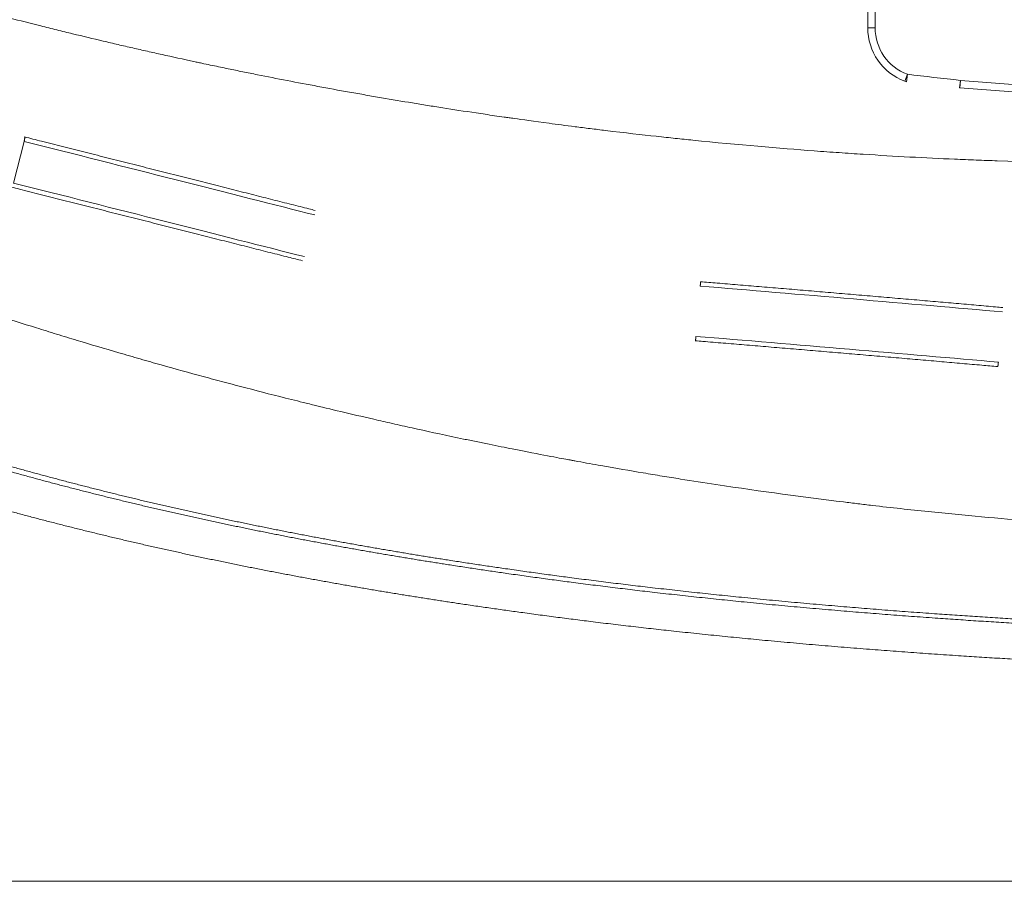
# Model space of a CAD drawing. Header units: millimetres. Extents: x -10 to 594, y 0 to 420.
# Tile 224 of 244: x 155 to 188, y 221 to 250. Entities that reach past the tile are written whole.
import ezdxf

# ---------------------------------------------------------------- set-up
doc = ezdxf.new("R2010")
doc.units = ezdxf.units.MM
doc.layers.add('1', color=7, linetype='Continuous', true_color=0xffffff)

msp = doc.modelspace()

# ---------------------------------------------------------------- linework, layer by layer
at = {"layer": '1', "color": 155, "linetype": 'Continuous', "lineweight": 18}
for p, q in [((183.556, 249.997), (183.556, 270.087)), ((183.556, 249.997), (183.556, 270.087)), ((197.562, 247.138), (186.662, 247.974)), ((197.562, 247.138), (186.662, 247.974)), ((155.106, 246.165), (154.75, 244.76)), ((155.106, 246.165), (154.75, 244.76))]:
    msp.add_line(p, q, dxfattribs=at)
at = {"layer": '1', "color": 155, "linetype": 'Continuous', "lineweight": 13}
for p, q in [((183.806, 270.087), (183.806, 249.997)), ((183.806, 270.087), (183.806, 249.997)), ((183.806, 249.997), (183.556, 249.997)), ((183.806, 249.997), (183.556, 249.997)), ((184.806, 248.193), (184.894, 248.427)), ((184.806, 248.193), (184.894, 248.427)), ((184.864, 248.179), (184.894, 248.427)), ((184.864, 248.179), (184.894, 248.427)), ((186.654, 247.975), (186.681, 248.224)), ((186.654, 247.975), (186.681, 248.224)), ((186.662, 247.974), (186.681, 248.224)), ((186.662, 247.974), (186.681, 248.224)), ((186.681, 248.224), (197.581, 247.388)), ((186.681, 248.224), (197.581, 247.388))]:
    msp.add_line(p, q, dxfattribs=at)
at = {"layer": '1', "color": 8, "linetype": 'Continuous', "lineweight": 18}
msp.add_line((112.648, 221.21), (297.895, 221.21), dxfattribs=at)
at = {"layer": '1', "color": 155, "linetype": 'Continuous', "lineweight": 18}
for centre, radius, start, end in [((185.482, 249.997), 1.926, 180, 249.4475), ((185.482, 249.997), 1.926, 180, 249.4475), ((184.894, 248.427), 0.25, 249.4475, 263.1538), ((184.894, 248.427), 0.25, 249.4475, 263.1538), ((186.681, 248.224), 0.25, 263.8447, 265.6143), ((186.681, 248.224), 0.25, 263.8447, 265.6143)]:
    msp.add_arc(centre, radius, start, end, dxfattribs=at)
at = {"layer": '1', "color": 155, "linetype": 'Continuous', "lineweight": 13}
msp.add_arc((185.482, 249.997), 1.676, 180, 249.4475, dxfattribs=at)
msp.add_arc((185.482, 249.997), 1.676, 180, 249.4475, dxfattribs=at)
for centre, major_axis, ratio, start_param, end_param in [((158.672, 245.262), (9.694, -2.453), 0.000046, 0.871338, 1.947525), ((158.672, 245.262), (9.694, -2.453), 0.000046, 0.871338, 1.947525), ((158.316, 243.857), (-9.694, 2.453), 0.000046, 4.012931, 5.089118), ((158.316, 243.857), (-9.694, 2.453), 0.000046, 4.012931, 5.089118), ((182.566, 240.838), (9.964, -0.848), 0.005518, 0.981477, 2.057665), ((182.422, 239.144), (-9.964, 0.848), 0.005518, 4.12307, 5.199257)]:
    msp.add_ellipse(centre, major_axis=major_axis, ratio=ratio, start_param=start_param, end_param=end_param, dxfattribs=at)
at = {"layer": '1', "color": 155, "linetype": 'Continuous', "lineweight": 18}
for points, degree, knots in [([(150.633, 251.412), (151.301, 251.221), (151.973, 251.033), (152.819, 250.802), (152.988, 250.757), (153.327, 250.665), (153.495, 250.621), (153.827, 250.533), (153.99, 250.49), (154.233, 250.426), (154.313, 250.405), (154.473, 250.364), (154.553, 250.343), (154.96, 250.238), (155.304, 250.15), (155.757, 250.037), (155.848, 250.014), (156.029, 249.969), (156.119, 249.947), (156.387, 249.88), (156.564, 249.837), (157.091, 249.709), (157.434, 249.627), (157.94, 249.507), (158.107, 249.468), (158.437, 249.391), (158.602, 249.353), (158.932, 249.278), (159.097, 249.24), (159.345, 249.184), (159.427, 249.166), (159.592, 249.129), (159.674, 249.111), (160.099, 249.016), (160.469, 248.935), (160.92, 248.839), (160.971, 248.828), (161.07, 248.807), (161.119, 248.796), (161.264, 248.765), (161.359, 248.745), (161.638, 248.687), (161.815, 248.65), (162.07, 248.597), (162.152, 248.58), (162.314, 248.547), (162.396, 248.53), (162.641, 248.481), (162.805, 248.447), (163.301, 248.348), (163.636, 248.282), (164.317, 248.151), (164.662, 248.085), (165.365, 247.955), (165.721, 247.89), (166.174, 247.809), (166.265, 247.793), (166.445, 247.761), (166.535, 247.745), (166.804, 247.698), (166.982, 247.667), (167.511, 247.576), (167.859, 247.518), (168.371, 247.434), (168.541, 247.406), (168.793, 247.365), (168.877, 247.352), (169.047, 247.325), (169.134, 247.311), (169.575, 247.242), (169.952, 247.183), (170.554, 247.093), (170.76, 247.063), (171.079, 247.016), (171.187, 247.001), (171.351, 246.977), (171.406, 246.969), (171.489, 246.957), (171.517, 246.953), (171.575, 246.945), (171.606, 246.941), (171.904, 246.899), (172.295, 246.844), (173.073, 246.74), (173.364, 246.702), (173.849, 246.64), (174.018, 246.619), (174.285, 246.585), (174.373, 246.575), (174.545, 246.553), (174.63, 246.543), (175.379, 246.453), (175.949, 246.388), (176.542, 246.323), (176.655, 246.311), (176.868, 246.288), (176.967, 246.277), (177.268, 246.246), (177.465, 246.225), (179.214, 246.048), (180.579, 245.933), (181.895, 245.835), (182.038, 245.824), (182.318, 245.804), (182.455, 245.795), (182.866, 245.766), (183.137, 245.748), (183.942, 245.697), (184.467, 245.666), (185.495, 245.611), (185.998, 245.587), (186.734, 245.555), (186.977, 245.545), (187.457, 245.526), (187.693, 245.517), (189.804, 245.445), (191.575, 245.419), (193.237, 245.419)], 3, [0, 0, 0, 0, 0.0625, 0.0625, 0.078125, 0.078125, 0.09375, 0.09375, 0.109375, 0.109375, 0.117188, 0.117188, 0.125, 0.125, 0.15625, 0.15625, 0.164062, 0.164062, 0.171875, 0.171875, 0.1875, 0.1875, 0.21875, 0.21875, 0.234375, 0.234375, 0.25, 0.25, 0.265625, 0.265625, 0.273438, 0.273438, 0.28125, 0.28125, 0.3125, 0.3125, 0.316406, 0.316406, 0.320312, 0.320312, 0.328125, 0.328125, 0.34375, 0.34375, 0.351562, 0.351562, 0.359375, 0.359375, 0.375, 0.375, 0.40625, 0.40625, 0.4375, 0.4375, 0.46875, 0.46875, 0.476562, 0.476562, 0.484375, 0.484375, 0.5, 0.5, 0.53125, 0.53125, 0.546875, 0.546875, 0.554688, 0.554688, 0.5625, 0.5625, 0.59375, 0.59375, 0.609375, 0.609375, 0.617188, 0.617188, 0.621094, 0.621094, 0.623047, 0.623047, 0.625, 0.625, 0.640625, 0.640625, 0.648438, 0.648438, 0.652344, 0.652344, 0.654297, 0.654297, 0.65625, 0.65625, 0.671875, 0.671875, 0.675781, 0.675781, 0.679688, 0.679688, 0.6875, 0.6875, 0.75, 0.75, 0.757812, 0.757812, 0.765625, 0.765625, 0.78125, 0.78125, 0.8125, 0.8125, 0.84375, 0.84375, 0.859375, 0.859375, 0.875, 0.875, 1, 1, 1, 1]), ([(284.892, 228.833), (284.314, 228.835), (280.738, 228.844), (275.686, 228.846), (269.154, 228.858), (261.364, 228.867), (253.092, 228.891), (246.141, 228.921), (237.93, 228.953), (229.72, 229.014), (221.408, 229.083), (213.474, 229.134), (206.536, 229.243), (201.651, 229.355), (197.991, 229.469), (195.262, 229.571), (192.536, 229.691), (189.813, 229.83), (187.095, 229.993), (183.955, 230.216), (180.61, 230.501), (177.61, 230.804), (174.954, 231.112), (172.641, 231.413), (170.667, 231.694), (168.992, 231.95), (167.322, 232.223), (165.66, 232.514), (164.006, 232.825), (162.361, 233.154), (160.727, 233.504), (159.102, 233.875), (157.488, 234.268), (155.884, 234.683), (154.291, 235.121), (152.872, 235.534), (151.614, 235.92), (150.362, 236.32), (149.117, 236.738), (148.088, 237.096), (147.006, 237.485), (145.779, 237.94), (144.658, 238.37), (143.747, 238.732), (142.636, 239.187), (141.43, 239.695), (140.229, 240.215), (138.937, 240.793), (137.454, 241.48), (135.982, 242.185), (134.39, 242.973), (132.522, 243.929), (130.802, 244.845), (129.062, 245.802), (127.473, 246.705), (126.148, 247.478), (124.946, 248.189), (123.909, 248.828), (123.182, 249.276), (122.6, 249.637), (122.165, 249.905)], 5, [0, 0, 0, 0, 0, 0, 0.017123, 0.106016, 0.1498, 0.19366, 0.230941, 0.262374, 0.312083, 0.393224, 0.437084, 0.477381, 0.497668, 0.517949, 0.53822, 0.545796, 0.558481, 0.578734, 0.598982, 0.619229, 0.639484, 0.658521, 0.668666, 0.67882, 0.688984, 0.699148, 0.70929, 0.719412, 0.729515, 0.739601, 0.749672, 0.759731, 0.769781, 0.779824, 0.789864, 0.799904, 0.80479, 0.809948, 0.820001, 0.830063, 0.833388, 0.840139, 0.850232, 0.857006, 0.860343, 0.870475, 0.880628, 0.8908, 0.900968, 0.911128, 0.921284, 0.935963, 0.956263, 0.961862, 0.973229, 0.97849, 0.983981, 1, 1, 1, 1, 1, 1]), ([(122.165, 249.905), (122.6, 249.637), (123.182, 249.276), (123.909, 248.828), (124.946, 248.189), (126.148, 247.478), (127.473, 246.705), (129.062, 245.802), (130.802, 244.845), (132.522, 243.929), (134.39, 242.973), (135.982, 242.185), (137.454, 241.48), (138.937, 240.793), (140.229, 240.215), (141.43, 239.695), (142.636, 239.187), (143.747, 238.732), (144.658, 238.37), (145.779, 237.94), (147.006, 237.485), (148.088, 237.096), (149.117, 236.738), (150.362, 236.32), (151.614, 235.92), (152.872, 235.534), (154.291, 235.121), (155.884, 234.683), (157.488, 234.268), (159.102, 233.875), (160.727, 233.504), (162.361, 233.154), (164.006, 232.825), (165.66, 232.514), (167.322, 232.223), (168.992, 231.95), (170.667, 231.694), (172.641, 231.413), (174.954, 231.112), (177.61, 230.804), (180.61, 230.501), (183.955, 230.216), (187.095, 229.993), (189.813, 229.83), (192.536, 229.691), (195.262, 229.571), (197.991, 229.469), (201.651, 229.355), (206.536, 229.243), (213.474, 229.134), (221.408, 229.083), (229.72, 229.014), (237.93, 228.953), (246.141, 228.921), (253.092, 228.891), (261.364, 228.867), (269.154, 228.858), (275.686, 228.846), (280.738, 228.844), (284.314, 228.835), (284.892, 228.833)], 5, [0, 0, 0, 0, 0, 0, 0.016019, 0.02151, 0.026771, 0.038138, 0.043737, 0.064037, 0.078716, 0.088872, 0.099032, 0.1092, 0.119372, 0.129525, 0.139657, 0.142994, 0.149768, 0.159861, 0.166612, 0.169937, 0.179999, 0.190052, 0.19521, 0.200096, 0.210136, 0.220176, 0.230219, 0.240269, 0.250328, 0.260399, 0.270485, 0.280588, 0.29071, 0.300852, 0.311016, 0.32118, 0.331334, 0.341479, 0.360516, 0.380771, 0.401018, 0.421266, 0.441519, 0.454204, 0.46178, 0.482051, 0.502332, 0.522619, 0.562916, 0.606776, 0.687917, 0.737626, 0.769059, 0.80634, 0.8502, 0.893984, 0.982877, 1, 1, 1, 1, 1, 1]), ([(284.577, 228.952), (284.063, 228.954), (280.55, 228.963), (275.56, 228.967), (269.091, 228.98), (261.365, 228.991), (253.093, 229.017), (246.143, 229.049), (237.932, 229.083), (229.722, 229.147), (221.41, 229.218), (213.48, 229.27), (206.546, 229.382), (201.665, 229.495), (198.009, 229.61), (195.284, 229.712), (192.562, 229.832), (189.844, 229.972), (187.132, 230.135), (184.001, 230.358), (180.666, 230.644), (177.676, 230.946), (175.031, 231.254), (172.726, 231.554), (170.76, 231.834), (169.093, 232.089), (167.431, 232.362), (165.777, 232.652), (164.132, 232.961), (162.496, 233.29), (160.87, 233.638), (159.255, 234.008), (157.65, 234.399), (156.056, 234.812), (154.473, 235.247), (153.063, 235.658), (151.814, 236.042), (150.569, 236.439), (149.332, 236.855), (148.309, 237.211), (147.234, 237.598), (146.014, 238.051), (144.899, 238.48), (143.994, 238.84), (142.889, 239.292), (141.689, 239.798), (140.493, 240.317), (139.207, 240.892), (137.73, 241.576), (136.264, 242.279), (134.678, 243.065), (132.816, 244.019), (131.102, 244.932), (129.367, 245.887), (127.782, 246.788), (126.46, 247.559), (125.26, 248.269), (124.226, 248.908), (123.5, 249.355), (122.918, 249.716), (122.484, 249.983)], 5, [0, 0, 0, 0, 0, 0, 0.015283, 0.104343, 0.148209, 0.192151, 0.229502, 0.260994, 0.310796, 0.392089, 0.436031, 0.476403, 0.496728, 0.517047, 0.537355, 0.544946, 0.557655, 0.577946, 0.598232, 0.618517, 0.638809, 0.657882, 0.668046, 0.678219, 0.688402, 0.698585, 0.708746, 0.718887, 0.729009, 0.739114, 0.749204, 0.759282, 0.76935, 0.779412, 0.78947, 0.799529, 0.804424, 0.809593, 0.819664, 0.829745, 0.833077, 0.83984, 0.849951, 0.856739, 0.860082, 0.870232, 0.880405, 0.890596, 0.900782, 0.910962, 0.921136, 0.935843, 0.956181, 0.961791, 0.973179, 0.97845, 0.983951, 1, 1, 1, 1, 1, 1]), ([(122.484, 249.983), (122.918, 249.716), (123.5, 249.355), (124.226, 248.908), (125.26, 248.269), (126.46, 247.559), (127.782, 246.788), (129.367, 245.887), (131.102, 244.932), (132.816, 244.019), (134.678, 243.065), (136.264, 242.279), (137.73, 241.576), (139.207, 240.892), (140.493, 240.317), (141.689, 239.798), (142.889, 239.292), (143.994, 238.84), (144.899, 238.48), (146.014, 238.051), (147.234, 237.598), (148.309, 237.211), (149.332, 236.855), (150.569, 236.439), (151.814, 236.042), (153.063, 235.658), (154.473, 235.247), (156.056, 234.812), (157.65, 234.399), (159.255, 234.008), (160.87, 233.638), (162.496, 233.29), (164.132, 232.961), (165.777, 232.652), (167.431, 232.362), (169.093, 232.089), (170.76, 231.834), (172.726, 231.554), (175.031, 231.254), (177.676, 230.946), (180.666, 230.644), (184.001, 230.358), (187.132, 230.135), (189.844, 229.972), (192.562, 229.832), (195.284, 229.712), (198.009, 229.61), (201.665, 229.495), (206.546, 229.382), (213.48, 229.27), (221.41, 229.218), (229.722, 229.147), (237.932, 229.083), (246.143, 229.049), (253.093, 229.017), (261.365, 228.991), (269.091, 228.98), (275.56, 228.967), (280.55, 228.963), (284.063, 228.954), (284.577, 228.952)], 5, [0, 0, 0, 0, 0, 0, 0.016049, 0.02155, 0.026821, 0.038209, 0.043819, 0.064157, 0.078864, 0.089038, 0.099218, 0.109404, 0.119595, 0.129768, 0.139918, 0.143261, 0.150049, 0.16016, 0.166923, 0.170255, 0.180336, 0.190407, 0.195576, 0.200471, 0.21053, 0.220588, 0.23065, 0.240718, 0.250796, 0.260886, 0.270991, 0.281113, 0.291254, 0.301415, 0.311598, 0.321781, 0.331954, 0.342118, 0.361191, 0.381483, 0.401768, 0.422054, 0.442345, 0.455054, 0.462645, 0.482953, 0.503272, 0.523597, 0.563969, 0.607911, 0.689204, 0.739006, 0.770498, 0.807849, 0.851791, 0.895657, 0.984717, 1, 1, 1, 1, 1, 1]), ([(155.106, 246.165), (155.107, 246.169), (155.108, 246.172), (155.109, 246.178), (155.109, 246.179), (155.11, 246.183), (155.11, 246.184), (155.112, 246.193), (155.114, 246.2), (155.116, 246.21), (155.117, 246.215), (155.117, 246.219), (155.118, 246.223), (155.118, 246.224), (155.12, 246.232), (155.12, 246.238), (155.122, 246.249), (155.123, 246.255), (155.123, 246.261), (155.123, 246.263), (155.124, 246.265), (155.124, 246.266), (155.124, 246.27), (155.124, 246.272), (155.124, 246.279), (155.124, 246.283), (155.124, 246.291), (155.124, 246.294), (155.124, 246.298), (155.124, 246.299), (155.124, 246.3), (155.123, 246.301), (155.123, 246.303), (155.123, 246.304), (155.122, 246.308), (155.122, 246.31), (155.12, 246.313), (155.119, 246.315), (155.118, 246.317), (155.117, 246.317), (155.115, 246.318), (155.115, 246.318), (155.115, 246.318)], 3, [0, 0, 0, 0, 0.041612, 0.041612, 0.062418, 0.062418, 0.083224, 0.083224, 0.166448, 0.166448, 0.20806, 0.228866, 0.228866, 0.249672, 0.249672, 0.332896, 0.332896, 0.416121, 0.416121, 0.436927, 0.436927, 0.457733, 0.457733, 0.499345, 0.499345, 0.582569, 0.582569, 0.665793, 0.665793, 0.686599, 0.686599, 0.707405, 0.707405, 0.749017, 0.749017, 0.832241, 0.832241, 0.915465, 0.915465, 0.998689, 0.998689, 1, 1, 1, 1]), ([(155.106, 246.165), (155.107, 246.169), (155.108, 246.172), (155.109, 246.178), (155.109, 246.179), (155.11, 246.183), (155.11, 246.184), (155.112, 246.193), (155.114, 246.2), (155.116, 246.21), (155.117, 246.215), (155.117, 246.219), (155.118, 246.223), (155.118, 246.224), (155.12, 246.232), (155.12, 246.238), (155.122, 246.249), (155.123, 246.255), (155.123, 246.261), (155.123, 246.263), (155.124, 246.265), (155.124, 246.266), (155.124, 246.27), (155.124, 246.272), (155.124, 246.279), (155.124, 246.283), (155.124, 246.291), (155.124, 246.294), (155.124, 246.298), (155.124, 246.299), (155.124, 246.3), (155.123, 246.301), (155.123, 246.303), (155.123, 246.304), (155.122, 246.308), (155.122, 246.31), (155.12, 246.313), (155.119, 246.315), (155.118, 246.317), (155.117, 246.317), (155.115, 246.318), (155.115, 246.318), (155.115, 246.318)], 3, [0, 0, 0, 0, 0.041612, 0.041612, 0.062418, 0.062418, 0.083224, 0.083224, 0.166448, 0.166448, 0.20806, 0.228866, 0.228866, 0.249672, 0.249672, 0.332896, 0.332896, 0.416121, 0.416121, 0.436927, 0.436927, 0.457733, 0.457733, 0.499345, 0.499345, 0.582569, 0.582569, 0.665793, 0.665793, 0.686599, 0.686599, 0.707405, 0.707405, 0.749017, 0.749017, 0.832241, 0.832241, 0.915465, 0.915465, 0.998689, 0.998689, 1, 1, 1, 1]), ([(164.923, 243.836), (164.852, 243.854), (164.593, 243.919), (164.123, 244.038), (163.502, 244.195), (162.852, 244.36), (162.178, 244.531), (161.483, 244.706), (160.772, 244.886), (160.048, 245.069), (159.317, 245.255), (158.582, 245.441), (157.848, 245.626), (157.118, 245.811), (156.399, 245.993), (155.729, 246.162), (155.306, 246.269), (155.115, 246.318)], 3, [0, 0, 0, 0, 0.026988, 0.097257, 0.167539, 0.23782, 0.308102, 0.378383, 0.448665, 0.518947, 0.589228, 0.65951, 0.729791, 0.800073, 0.870354, 0.940636, 1, 1, 1, 1]), ([(164.923, 243.836), (164.852, 243.854), (164.593, 243.919), (164.123, 244.038), (163.502, 244.195), (162.852, 244.36), (162.178, 244.531), (161.483, 244.706), (160.772, 244.886), (160.048, 245.069), (159.317, 245.255), (158.582, 245.441), (157.848, 245.626), (157.118, 245.811), (156.399, 245.993), (155.729, 246.162), (155.306, 246.269), (155.115, 246.318)], 3, [0, 0, 0, 0, 0.02699, 0.097259, 0.167541, 0.237822, 0.308103, 0.378385, 0.448666, 0.518948, 0.589229, 0.65951, 0.729792, 0.800073, 0.870355, 0.940636, 1, 1, 1, 1]), ([(154.686, 244.621), (154.773, 244.599), (155.088, 244.52), (155.643, 244.379), (156.357, 244.198), (157.082, 244.015), (157.815, 243.829), (158.55, 243.643), (159.284, 243.458), (160.011, 243.274), (160.729, 243.092), (161.432, 242.914), (162.116, 242.741), (162.777, 242.574), (163.412, 242.413), (163.986, 242.268), (164.337, 242.179), (164.493, 242.139)], 3, [0, 0, 0, 0, 0.026991, 0.097259, 0.16754, 0.237821, 0.308102, 0.378384, 0.448665, 0.518946, 0.589227, 0.659508, 0.729789, 0.80007, 0.870351, 0.940632, 1, 1, 1, 1]), ([(154.686, 244.621), (154.773, 244.599), (155.088, 244.52), (155.643, 244.379), (156.357, 244.198), (157.082, 244.015), (157.815, 243.829), (158.55, 243.643), (159.284, 243.458), (160.011, 243.274), (160.729, 243.092), (161.432, 242.914), (162.116, 242.741), (162.777, 242.574), (163.412, 242.413), (163.986, 242.268), (164.337, 242.179), (164.493, 242.139)], 3, [0, 0, 0, 0, 0.026991, 0.097259, 0.16754, 0.237821, 0.308102, 0.378384, 0.448665, 0.518946, 0.589227, 0.659508, 0.729789, 0.80007, 0.870351, 0.940632, 1, 1, 1, 1]), ([(130.629, 243.308), (130.864, 243.184), (131.391, 242.906), (132.213, 242.48), (133.334, 241.91), (134.762, 241.205), (136.26, 240.489), (137.771, 239.791), (139.091, 239.202), (140.317, 238.672), (141.547, 238.155), (142.682, 237.691), (143.618, 237.32), (144.766, 236.881), (146.021, 236.416), (147.131, 236.018), (148.19, 235.651), (149.467, 235.223), (150.752, 234.814), (152.045, 234.419), (153.504, 233.995), (155.139, 233.547), (156.784, 233.123), (158.439, 232.721), (160.104, 232.343), (161.778, 231.986), (163.459, 231.65), (165.15, 231.335), (166.847, 231.039), (168.55, 230.761), (170.256, 230.502), (172.264, 230.218), (174.617, 229.914), (177.315, 229.604), (180.36, 229.299), (183.749, 229.012), (186.925, 228.789), (189.672, 228.628), (192.417, 228.489), (195.162, 228.371), (197.908, 228.271), (201.586, 228.159), (206.49, 228.051), (213.448, 227.947), (221.393, 227.903), (229.705, 227.841), (237.919, 227.787), (246.132, 227.761), (253.084, 227.737), (261.359, 227.72), (269.357, 227.717), (276.097, 227.711), (281.356, 227.714), (285.136, 227.705), (285.92, 227.703)], 5, [0, 0, 0, 0, 0, 0, 0.00874, 0.019595, 0.030455, 0.041323, 0.052195, 0.063047, 0.073876, 0.077443, 0.084684, 0.095471, 0.102687, 0.106241, 0.116996, 0.12774, 0.133254, 0.138476, 0.149208, 0.159939, 0.170674, 0.181415, 0.192166, 0.202931, 0.213711, 0.22451, 0.235328, 0.246169, 0.257032, 0.267897, 0.278749, 0.289592, 0.309941, 0.331589, 0.353231, 0.374873, 0.39652, 0.410078, 0.418176, 0.439843, 0.461519, 0.483203, 0.526275, 0.573154, 0.659881, 0.713012, 0.746609, 0.786457, 0.833337, 0.880134, 0.975148, 1, 1, 1, 1, 1, 1]), ([(285.92, 227.703), (285.136, 227.705), (281.356, 227.714), (276.097, 227.711), (269.357, 227.717), (261.359, 227.72), (253.084, 227.737), (246.132, 227.761), (237.919, 227.787), (229.705, 227.841), (221.393, 227.903), (213.448, 227.947), (206.49, 228.051), (201.586, 228.159), (197.908, 228.271), (195.162, 228.371), (192.417, 228.489), (189.672, 228.628), (186.925, 228.789), (183.749, 229.012), (180.36, 229.299), (177.315, 229.604), (174.617, 229.914), (172.264, 230.218), (170.256, 230.502), (168.55, 230.761), (166.847, 231.039), (165.15, 231.335), (163.459, 231.65), (161.778, 231.986), (160.104, 232.343), (158.439, 232.721), (156.784, 233.123), (155.139, 233.547), (153.504, 233.995), (152.045, 234.419), (150.752, 234.814), (149.467, 235.223), (148.19, 235.651), (147.131, 236.018), (146.021, 236.416), (144.766, 236.881), (143.618, 237.32), (142.682, 237.691), (141.547, 238.155), (140.317, 238.672), (139.091, 239.202), (137.771, 239.791), (136.26, 240.489), (134.762, 241.205), (133.334, 241.91), (132.213, 242.48), (131.391, 242.906), (130.864, 243.184), (130.629, 243.308)], 5, [0, 0, 0, 0, 0, 0, 0.024852, 0.119866, 0.166663, 0.213543, 0.253391, 0.286988, 0.340119, 0.426846, 0.473725, 0.516797, 0.538481, 0.560157, 0.581824, 0.589922, 0.60348, 0.625127, 0.646769, 0.668411, 0.690059, 0.710408, 0.721251, 0.732103, 0.742968, 0.753831, 0.764672, 0.77549, 0.786289, 0.797069, 0.807834, 0.818585, 0.829326, 0.840061, 0.850792, 0.861524, 0.866746, 0.87226, 0.883004, 0.893759, 0.897313, 0.904529, 0.915316, 0.922557, 0.926124, 0.936953, 0.947805, 0.958677, 0.969545, 0.980405, 0.99126, 1, 1, 1, 1, 1, 1]), ([(188.111, 240.562), (188.032, 240.569), (187.743, 240.594), (187.224, 240.64), (186.545, 240.7), (185.843, 240.761), (185.121, 240.824), (184.384, 240.887), (183.636, 240.951), (182.882, 241.016), (182.126, 241.08), (181.373, 241.144), (180.627, 241.207), (179.893, 241.268), (179.175, 241.328), (178.512, 241.383), (178.098, 241.417), (177.912, 241.432)], 3, [0, 0, 0, 0, 0.026937, 0.097218, 0.167509, 0.237799, 0.308089, 0.378379, 0.448668, 0.518956, 0.589245, 0.659534, 0.729822, 0.800111, 0.870401, 0.94069, 1, 1, 1, 1]), ([(188.111, 240.562), (188.032, 240.569), (187.743, 240.594), (187.224, 240.64), (186.545, 240.7), (185.843, 240.761), (185.121, 240.824), (184.384, 240.887), (183.636, 240.951), (182.882, 241.016), (182.126, 241.08), (181.373, 241.144), (180.627, 241.207), (179.893, 241.268), (179.175, 241.328), (178.512, 241.383), (178.098, 241.417), (177.912, 241.432)], 3, [0, 0, 0, 0, 0.026937, 0.097218, 0.167509, 0.237799, 0.308089, 0.378379, 0.448668, 0.518956, 0.589245, 0.659534, 0.729822, 0.800111, 0.870401, 0.94069, 1, 1, 1, 1]), ([(177.908, 241.283), (177.909, 241.286), (177.909, 241.29), (177.909, 241.295), (177.909, 241.297), (177.91, 241.301), (177.91, 241.302), (177.91, 241.311), (177.911, 241.318), (177.912, 241.328), (177.912, 241.333), (177.912, 241.338), (177.912, 241.341), (177.913, 241.343), (177.913, 241.351), (177.913, 241.357), (177.914, 241.368), (177.914, 241.373), (177.914, 241.38), (177.914, 241.381), (177.914, 241.383), (177.914, 241.385), (177.915, 241.388), (177.915, 241.39), (177.915, 241.397), (177.915, 241.401), (177.915, 241.408), (177.915, 241.412), (177.915, 241.415), (177.915, 241.416), (177.915, 241.417), (177.915, 241.418), (177.914, 241.42), (177.914, 241.421), (177.914, 241.423), (177.914, 241.423), (177.914, 241.423)], 3, [0, 0, 0, 0, 0.054834, 0.054834, 0.08225, 0.08225, 0.109667, 0.109667, 0.219334, 0.219334, 0.274168, 0.301585, 0.301585, 0.329001, 0.329001, 0.438669, 0.438669, 0.548336, 0.548336, 0.575753, 0.575753, 0.603169, 0.603169, 0.658003, 0.658003, 0.76767, 0.76767, 0.877337, 0.877337, 0.904754, 0.904754, 0.932171, 0.932171, 0.987004, 0.987004, 1, 1, 1, 1]), ([(201.492, 232.858), (199.681, 232.857), (197.848, 232.889), (195.758, 232.964), (195.525, 232.973), (195.059, 232.991), (194.823, 233.001), (194.106, 233.034), (193.615, 233.058), (192.106, 233.14), (191.051, 233.207), (189.403, 233.331), (188.843, 233.376), (187.695, 233.475), (187.108, 233.529), (185.906, 233.646), (185.291, 233.71), (184.35, 233.814), (184.033, 233.849), (183.552, 233.905), (183.391, 233.924), (183.067, 233.963), (182.905, 233.983), (181.429, 234.164), (179.993, 234.357), (178.044, 234.652), (177.647, 234.714), (177.039, 234.81), (176.835, 234.843), (176.421, 234.911), (176.207, 234.947), (175.54, 235.059), (175.065, 235.14), (174.307, 235.275), (174.047, 235.322), (173.746, 235.377), (173.712, 235.383), (173.662, 235.392), (173.645, 235.395), (173.619, 235.4), (173.611, 235.402), (173.6, 235.404), (173.599, 235.404), (173.593, 235.405), (173.585, 235.406), (173.545, 235.414), (173.497, 235.423), (173.288, 235.461), (173.064, 235.503), (172.444, 235.621), (172.049, 235.697), (171.329, 235.839), (171.068, 235.892), (170.714, 235.964), (170.642, 235.978), (170.496, 236.008), (170.423, 236.023), (170.206, 236.068), (170.064, 236.098), (169.366, 236.244), (168.848, 236.355), (168.133, 236.513), (167.904, 236.564), (167.577, 236.637), (167.47, 236.662), (167.26, 236.709), (167.157, 236.733), (166.649, 236.849), (166.269, 236.938), (165.566, 237.105), (165.241, 237.183), (164.796, 237.292), (164.655, 237.327), (164.386, 237.393), (164.253, 237.426), (163.592, 237.591), (163.08, 237.722), (162.338, 237.916), (162.095, 237.98), (161.617, 238.107), (161.384, 238.17), (160.677, 238.362), (160.205, 238.492), (159.492, 238.693), (159.254, 238.76), (158.777, 238.897), (158.537, 238.967), (157.822, 239.175), (157.352, 239.315), (156.658, 239.525), (156.428, 239.595), (156.085, 239.7), (155.971, 239.735), (155.745, 239.806), (155.632, 239.841), (155.067, 240.017), (154.607, 240.164), (153.662, 240.468), (153.177, 240.627), (152.684, 240.792)], 3, [0, 0, 0, 0, 0.25, 0.25, 0.28125, 0.28125, 0.3125, 0.3125, 0.375, 0.375, 0.5, 0.5, 0.5625, 0.5625, 0.625, 0.625, 0.6875, 0.6875, 0.71875, 0.71875, 0.734375, 0.734375, 0.75, 0.75, 0.875, 0.875, 0.90625, 0.90625, 0.921875, 0.921875, 0.9375, 0.9375, 0.96875, 0.96875, 0.984375, 0.984375, 0.986328, 0.986328, 0.987305, 0.987305, 0.987793, 0.987793, 0.987915, 0.987915, 0.988037, 0.988037, 0.988281, 0.988281, 0.98877, 0.98877, 0.989258, 0.989258, 0.989502, 0.989502, 0.989563, 0.989563, 0.989624, 0.989624, 0.989746, 0.989746, 0.990234, 0.990234, 0.990479, 0.990479, 0.990601, 0.990601, 0.990723, 0.990723, 0.991211, 0.991211, 0.991699, 0.991699, 0.991943, 0.991943, 0.992188, 0.992188, 0.993164, 0.993164, 0.993652, 0.993652, 0.994141, 0.994141, 0.995117, 0.995117, 0.995605, 0.995605, 0.996094, 0.996094, 0.99707, 0.99707, 0.997559, 0.997559, 0.997803, 0.997803, 0.998047, 0.998047, 0.999023, 0.999023, 1, 1, 1, 1]), ([(177.742, 239.439), (177.827, 239.432), (178.135, 239.407), (178.682, 239.362), (179.392, 239.303), (180.119, 239.242), (180.86, 239.18), (181.61, 239.117), (182.365, 239.053), (183.12, 238.988), (183.871, 238.924), (184.614, 238.86), (185.343, 238.797), (186.055, 238.735), (186.745, 238.675), (187.376, 238.619), (187.767, 238.584), (187.942, 238.569)], 3, [0, 0, 0, 0, 0.02704, 0.097298, 0.16757, 0.237843, 0.308116, 0.37839, 0.448664, 0.518938, 0.589211, 0.659485, 0.729758, 0.800031, 0.870304, 0.940576, 1, 1, 1, 1]), ([(177.742, 239.439), (177.827, 239.432), (178.135, 239.407), (178.682, 239.362), (179.392, 239.303), (180.119, 239.242), (180.86, 239.18), (181.61, 239.117), (182.365, 239.053), (183.12, 238.988), (183.871, 238.924), (184.614, 238.86), (185.343, 238.797), (186.055, 238.735), (186.745, 238.675), (187.376, 238.619), (187.767, 238.584), (187.942, 238.569)], 3, [0, 0, 0, 0, 0.02704, 0.097298, 0.16757, 0.237843, 0.308116, 0.37839, 0.448664, 0.518938, 0.589211, 0.659485, 0.729758, 0.800031, 0.870304, 0.940576, 1, 1, 1, 1]), ([(177.744, 239.442), (177.744, 239.442), (177.745, 239.443), (177.745, 239.445), (177.746, 239.446), (177.746, 239.447), (177.746, 239.448), (177.746, 239.449), (177.747, 239.452), (177.748, 239.454), (177.749, 239.46), (177.749, 239.463), (177.75, 239.469), (177.751, 239.471), (177.751, 239.475), (177.752, 239.477), (177.753, 239.484), (177.753, 239.488), (177.754, 239.496), (177.755, 239.499), (177.755, 239.504), (177.756, 239.507), (177.757, 239.516), (177.757, 239.521), (177.758, 239.531), (177.759, 239.536), (177.76, 239.541), (177.76, 239.544), (177.76, 239.546), (177.761, 239.554), (177.762, 239.561), (177.763, 239.575), (177.764, 239.582), (177.764, 239.589)], 3, [0, 0, 0, 0, 0.051121, 0.051121, 0.098565, 0.122287, 0.122287, 0.146009, 0.146009, 0.240897, 0.240897, 0.335785, 0.335785, 0.383229, 0.383229, 0.430673, 0.430673, 0.52556, 0.52556, 0.573004, 0.573004, 0.620448, 0.620448, 0.715336, 0.715336, 0.76278, 0.786502, 0.786502, 0.810224, 0.810224, 0.905112, 0.905112, 1, 1, 1, 1]), ([(187.964, 238.718), (187.963, 238.715), (187.963, 238.711), (187.963, 238.706), (187.962, 238.704), (187.962, 238.701), (187.962, 238.699), (187.961, 238.69), (187.96, 238.683), (187.959, 238.673), (187.959, 238.668), (187.958, 238.663), (187.958, 238.66), (187.958, 238.659), (187.957, 238.651), (187.956, 238.645), (187.955, 238.633), (187.954, 238.628), (187.953, 238.622), (187.953, 238.62), (187.953, 238.618), (187.953, 238.617), (187.952, 238.613), (187.952, 238.611), (187.951, 238.604), (187.95, 238.6), (187.949, 238.593), (187.948, 238.59), (187.948, 238.586), (187.947, 238.585), (187.947, 238.584), (187.947, 238.583), (187.947, 238.581), (187.946, 238.58), (187.945, 238.577), (187.945, 238.575), (187.944, 238.572), (187.944, 238.571), (187.943, 238.569), (187.942, 238.569), (187.942, 238.569), (187.942, 238.569), (187.942, 238.569)], 3, [0, 0, 0, 0, 0.040791, 0.040791, 0.061187, 0.061187, 0.081583, 0.081583, 0.163165, 0.163165, 0.203957, 0.224352, 0.224352, 0.244748, 0.244748, 0.326331, 0.326331, 0.407914, 0.407914, 0.428309, 0.428309, 0.448705, 0.448705, 0.489496, 0.489496, 0.571079, 0.571079, 0.652662, 0.652662, 0.673057, 0.673057, 0.693453, 0.693453, 0.734244, 0.734244, 0.815827, 0.815827, 0.89741, 0.89741, 0.978992, 0.978992, 1, 1, 1, 1]), ([(187.964, 238.718), (187.963, 238.715), (187.963, 238.711), (187.963, 238.706), (187.962, 238.704), (187.962, 238.701), (187.962, 238.699), (187.961, 238.69), (187.96, 238.683), (187.959, 238.673), (187.959, 238.668), (187.958, 238.663), (187.958, 238.66), (187.958, 238.659), (187.957, 238.651), (187.956, 238.645), (187.955, 238.633), (187.954, 238.628), (187.953, 238.622), (187.953, 238.62), (187.953, 238.618), (187.953, 238.617), (187.952, 238.613), (187.952, 238.611), (187.951, 238.604), (187.95, 238.6), (187.949, 238.593), (187.948, 238.59), (187.948, 238.586), (187.947, 238.585), (187.947, 238.584), (187.947, 238.583), (187.947, 238.581), (187.946, 238.58), (187.945, 238.577), (187.945, 238.575), (187.944, 238.572), (187.944, 238.571), (187.943, 238.569), (187.942, 238.569), (187.942, 238.569), (187.942, 238.569), (187.942, 238.569)], 3, [0, 0, 0, 0, 0.040791, 0.040791, 0.061187, 0.061187, 0.081583, 0.081583, 0.163165, 0.163165, 0.203957, 0.224352, 0.224352, 0.244748, 0.244748, 0.326331, 0.326331, 0.407914, 0.407914, 0.428309, 0.428309, 0.448705, 0.448705, 0.489496, 0.489496, 0.571079, 0.571079, 0.652662, 0.652662, 0.673057, 0.673057, 0.693453, 0.693453, 0.734244, 0.734244, 0.815827, 0.815827, 0.89741, 0.89741, 0.978992, 0.978992, 1, 1, 1, 1])]:
    msp.add_open_spline(points, degree=degree, knots=knots, dxfattribs=at)
at = {"layer": '1', "color": 155, "linetype": 'Continuous', "lineweight": 13}
msp.add_open_spline([(184.894, 248.427), (185.489, 248.356), (186.085, 248.288), (186.681, 248.224)], degree=3, dxfattribs=at)
msp.add_open_spline([(184.894, 248.427), (185.489, 248.356), (186.085, 248.288), (186.681, 248.224)], degree=3, dxfattribs=at)

doc.saveas('drawing.dxf')
